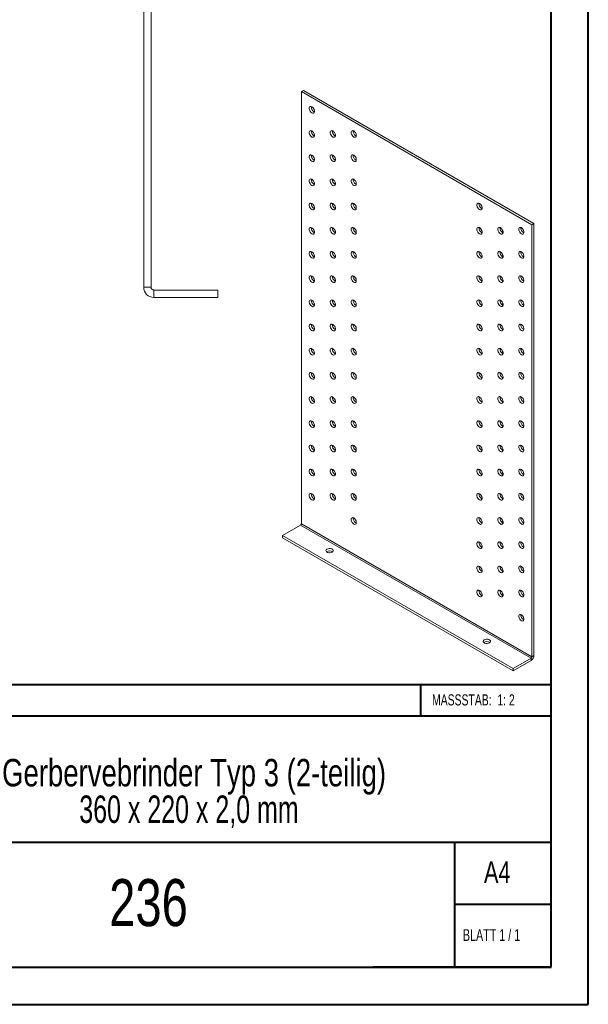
# Model space of a CAD drawing. Header units: millimetres. Extents: x 0 to 210, y 0 to 297.
# Tile 2 of 3: x 133 to 210, y 0 to 133. Entities that reach past the tile are written whole.
import ezdxf

# ---------------------------------------------------------------- set-up
doc = ezdxf.new("R2010")
doc.units = ezdxf.units.MM
doc.styles.add('SLDTEXTSTYLE0', font='TXT', dxfattribs={"width": 0.75})
doc.styles.add('SLDTEXTSTYLE1', font='TXT', dxfattribs={"width": 0.681818})
doc.styles.add('SLDTEXTSTYLE2', font='TXT', dxfattribs={"width": 0.7})
doc.styles.add('SLDTEXTSTYLE4', font='TXT', dxfattribs={"width": 0.680556})

# ---------------------------------------------------------------- blocks, each defined once
blk = doc.blocks.new('SW_NOTE_1')
at = {"color": 0, "linetype": 'Continuous', "lineweight": 0, "char_height": 3.7042, "attachment_point": 2}
for s, insert, style in [('Gerbervebrinder Typ 3 (2-teilig)', (36.75, 4.77), 'SLDTEXTSTYLE0'), ('360 x 220 x 2,0 mm', (36.06, -0.16), 'SLDTEXTSTYLE4')]:
    blk.add_mtext(s, dxfattribs=dict(at, insert=insert, style=style))

msp = doc.modelspace()

# ---------------------------------------------------------------- linework, layer by layer
at = {"color": 7, "linetype": 'Continuous', "lineweight": 40}
for p, q in [((210.08, 0.21), (210.08, 297.21)), ((205.08, 5.21), (205.08, 292.21)), ((205.08, 43.37), (10.11, 43.37)), ((187.47, 39.12), (187.47, 43.37)), ((205.08, 39.12), (108.91, 39.12)), ((108.91, 22.12), (205.08, 22.12)), ((192.08, 5.21), (192.08, 22.21)), ((205.08, 13.71), (192.08, 13.71)), ((10.08, 5.21), (205.08, 5.21)), ((205.08, 5.21), (180.99, 5.21)), ((0.08, 0.21), (210.08, 0.21))]:
    msp.add_line(p, q, dxfattribs=at)
at = {"color": 7, "linetype": 'Continuous', "lineweight": 15}
for p, q in [((150.07, 275.66), (150.07, 97.03)), ((151.07, 275.66), (151.07, 97.03)), ((171.63, 123.61), (171.35, 123.45)), ((171.35, 123.45), (171.35, 65.1)), ((171.35, 123.45), (202.46, 105.48)), ((171.63, 123.61), (202.74, 105.65)), ((173.05, 120.75), (173.11, 120.72)), ((173.05, 117.49), (173.11, 117.45)), ((175.87, 117.49), (175.94, 117.45)), ((178.7, 117.49), (178.77, 117.46)), ((173.05, 114.22), (173.11, 114.19)), ((175.87, 114.22), (175.94, 114.19)), ((178.7, 114.22), (178.77, 114.19)), ((173.05, 110.95), (173.11, 110.92)), ((175.87, 110.95), (175.94, 110.92)), ((178.7, 110.95), (178.77, 110.92)), ((173.05, 107.69), (173.11, 107.66)), ((175.87, 107.69), (175.94, 107.66)), ((178.7, 107.69), (178.77, 107.66)), ((195.67, 107.69), (195.74, 107.66)), ((202.74, 105.65), (202.46, 105.48)), ((202.46, 47.14), (202.46, 105.48)), ((202.74, 47.3), (202.74, 105.65)), ((173.05, 104.42), (173.11, 104.39)), ((175.87, 104.42), (175.94, 104.39)), ((178.7, 104.42), (178.77, 104.39)), ((195.67, 104.42), (195.74, 104.39)), ((198.5, 104.42), (198.57, 104.39)), ((201.33, 104.42), (201.39, 104.39)), ((173.05, 101.15), (173.11, 101.12)), ((175.87, 101.15), (175.94, 101.12)), ((178.7, 101.15), (178.77, 101.12)), ((195.67, 101.16), (195.74, 101.13)), ((198.5, 101.16), (198.57, 101.13)), ((201.33, 101.16), (201.39, 101.13)), ((173.05, 97.89), (173.11, 97.86)), ((175.87, 97.89), (175.94, 97.86)), ((178.7, 97.89), (178.77, 97.86)), ((195.67, 97.89), (195.74, 97.86)), ((198.5, 97.89), (198.57, 97.86)), ((201.33, 97.89), (201.39, 97.86)), ((151.07, 97.03), (150.07, 97.03)), ((151.44, 96.66), (151.44, 95.66)), ((151.44, 96.66), (160.07, 96.66)), ((160.07, 95.66), (160.07, 96.66)), ((151.44, 95.66), (160.07, 95.66)), ((173.05, 94.62), (173.11, 94.59)), ((175.87, 94.62), (175.94, 94.59)), ((178.7, 94.62), (178.77, 94.59)), ((195.67, 94.62), (195.74, 94.59)), ((198.5, 94.62), (198.57, 94.59)), ((201.33, 94.62), (201.39, 94.59)), ((173.05, 91.36), (173.11, 91.33)), ((175.87, 91.36), (175.94, 91.33)), ((178.7, 91.36), (178.77, 91.33)), ((195.67, 91.36), (195.74, 91.33)), ((198.5, 91.36), (198.57, 91.33)), ((201.33, 91.36), (201.39, 91.33)), ((173.05, 88.09), (173.11, 88.06)), ((175.87, 88.09), (175.94, 88.06)), ((178.7, 88.09), (178.77, 88.06)), ((195.67, 88.09), (195.74, 88.06)), ((198.5, 88.09), (198.57, 88.06)), ((201.33, 88.09), (201.39, 88.06)), ((173.05, 84.82), (173.11, 84.79)), ((175.87, 84.82), (175.94, 84.79)), ((178.7, 84.82), (178.77, 84.79)), ((195.67, 84.83), (195.74, 84.8)), ((198.5, 84.83), (198.57, 84.8)), ((201.33, 84.83), (201.39, 84.8)), ((173.05, 81.56), (173.11, 81.53)), ((175.87, 81.56), (175.94, 81.53)), ((178.7, 81.56), (178.77, 81.53)), ((195.67, 81.56), (195.74, 81.53)), ((198.5, 81.56), (198.57, 81.53)), ((201.33, 81.56), (201.39, 81.53)), ((173.05, 78.29), (173.11, 78.26)), ((175.87, 78.29), (175.94, 78.26)), ((178.7, 78.29), (178.77, 78.26)), ((195.67, 78.29), (195.74, 78.26)), ((198.5, 78.29), (198.57, 78.26)), ((201.33, 78.29), (201.39, 78.26)), ((173.05, 75.02), (173.11, 74.99)), ((175.87, 75.03), (175.94, 74.99)), ((178.7, 75.03), (178.77, 75)), ((195.67, 75.03), (195.74, 75)), ((198.5, 75.03), (198.57, 75)), ((201.33, 75.03), (201.39, 75)), ((173.05, 71.76), (173.11, 71.73)), ((175.87, 71.76), (175.94, 71.73)), ((178.7, 71.76), (178.77, 71.73)), ((195.67, 71.76), (195.74, 71.73)), ((198.5, 71.76), (198.57, 71.73)), ((201.33, 71.76), (201.39, 71.73)), ((173.05, 68.49), (173.11, 68.46)), ((175.87, 68.49), (175.94, 68.46)), ((178.7, 68.49), (178.77, 68.46)), ((195.67, 68.49), (195.74, 68.46)), ((198.5, 68.5), (198.57, 68.46)), ((201.33, 68.5), (201.39, 68.46)), ((178.7, 65.23), (178.77, 65.2)), ((195.67, 65.23), (195.74, 65.2)), ((198.5, 65.23), (198.57, 65.2)), ((201.33, 65.23), (201.39, 65.2)), ((171.24, 64.92), (168.8, 63.51)), ((171.24, 64.92), (202.36, 46.96)), ((171.35, 65.1), (202.46, 47.14)), ((168.8, 63.19), (168.8, 63.51)), ((168.8, 63.51), (199.92, 45.55)), ((168.8, 63.19), (199.92, 45.22)), ((195.67, 61.96), (195.74, 61.93)), ((198.5, 61.96), (198.57, 61.93)), ((201.33, 61.96), (201.39, 61.93)), ((195.67, 58.7), (195.74, 58.67)), ((198.5, 58.7), (198.57, 58.67)), ((201.33, 58.7), (201.39, 58.67)), ((195.67, 55.43), (195.74, 55.4)), ((198.5, 55.43), (198.57, 55.4)), ((201.33, 55.43), (201.39, 55.4)), ((201.33, 52.16), (201.39, 52.13)), ((199.92, 45.55), (202.36, 46.96)), ((199.92, 45.22), (202.36, 46.63)), ((202.36, 46.63), (202.36, 46.96)), ((202.74, 47.3), (202.46, 47.14)), ((199.92, 45.22), (199.92, 45.55))]:
    msp.add_line(p, q, dxfattribs=at)
at = {"color": 7, "linetype": 'Continuous', "lineweight": 15, "flags": 128}
for points in [[(172.76, 120.59), (172.88, 120.54), (172.99, 120.55), (173.07, 120.62), (173.11, 120.72), (173.11, 120.87), (173.07, 121.02), (172.99, 121.18), (172.88, 121.31), (172.76, 121.4), (172.64, 121.45), (172.54, 121.44), (172.46, 121.38), (172.41, 121.27), (172.41, 121.13), (172.46, 120.97), (172.54, 120.81), (172.64, 120.68), (172.76, 120.59)], [(172.76, 117.32), (172.88, 117.28), (172.99, 117.29), (173.07, 117.35), (173.11, 117.46), (173.11, 117.6), (173.07, 117.76), (172.99, 117.91), (172.88, 118.04), (172.76, 118.14), (172.64, 118.18), (172.54, 118.17), (172.46, 118.11), (172.41, 118), (172.41, 117.86), (172.46, 117.7), (172.54, 117.55), (172.64, 117.42), (172.76, 117.32)], [(175.59, 117.32), (175.71, 117.28), (175.82, 117.29), (175.9, 117.35), (175.94, 117.46), (175.94, 117.6), (175.9, 117.76), (175.82, 117.91), (175.71, 118.04), (175.59, 118.14), (175.47, 118.18), (175.36, 118.17), (175.29, 118.11), (175.24, 118), (175.24, 117.86), (175.29, 117.7), (175.36, 117.55), (175.47, 117.42), (175.59, 117.32)], [(178.42, 117.32), (178.54, 117.28), (178.65, 117.29), (178.73, 117.35), (178.77, 117.46), (178.77, 117.6), (178.73, 117.76), (178.65, 117.91), (178.54, 118.04), (178.42, 118.14), (178.3, 118.18), (178.19, 118.17), (178.11, 118.11), (178.07, 118), (178.07, 117.86), (178.11, 117.7), (178.19, 117.55), (178.3, 117.42), (178.42, 117.32)], [(172.76, 114.06), (172.88, 114.01), (172.99, 114.02), (173.07, 114.08), (173.11, 114.19), (173.11, 114.33), (173.07, 114.49), (172.99, 114.65), (172.88, 114.78), (172.76, 114.87), (172.64, 114.92), (172.54, 114.91), (172.46, 114.84), (172.41, 114.74), (172.41, 114.59), (172.46, 114.44), (172.54, 114.28), (172.64, 114.15), (172.76, 114.06)], [(175.59, 114.06), (175.71, 114.01), (175.82, 114.02), (175.9, 114.08), (175.94, 114.19), (175.94, 114.33), (175.9, 114.49), (175.82, 114.65), (175.71, 114.78), (175.59, 114.87), (175.47, 114.92), (175.36, 114.91), (175.29, 114.85), (175.24, 114.74), (175.24, 114.59), (175.29, 114.44), (175.36, 114.28), (175.47, 114.15), (175.59, 114.06)], [(178.42, 114.06), (178.54, 114.01), (178.65, 114.02), (178.73, 114.08), (178.77, 114.19), (178.77, 114.33), (178.73, 114.49), (178.65, 114.65), (178.54, 114.78), (178.42, 114.87), (178.3, 114.92), (178.19, 114.91), (178.11, 114.85), (178.07, 114.74), (178.07, 114.59), (178.11, 114.44), (178.19, 114.28), (178.3, 114.15), (178.42, 114.06)], [(172.76, 110.79), (172.88, 110.74), (172.99, 110.75), (173.07, 110.82), (173.11, 110.93), (173.11, 111.07), (173.07, 111.23), (172.99, 111.38), (172.88, 111.51), (172.76, 111.61), (172.64, 111.65), (172.54, 111.64), (172.46, 111.58), (172.41, 111.47), (172.41, 111.33), (172.46, 111.17), (172.54, 111.02), (172.64, 110.88), (172.76, 110.79)], [(175.59, 110.79), (175.71, 110.74), (175.82, 110.75), (175.9, 110.82), (175.94, 110.93), (175.94, 111.07), (175.9, 111.23), (175.82, 111.38), (175.71, 111.51), (175.59, 111.61), (175.47, 111.65), (175.36, 111.64), (175.29, 111.58), (175.24, 111.47), (175.24, 111.33), (175.29, 111.17), (175.36, 111.02), (175.47, 110.88), (175.59, 110.79)], [(178.42, 110.79), (178.54, 110.74), (178.65, 110.75), (178.73, 110.82), (178.77, 110.93), (178.77, 111.07), (178.73, 111.23), (178.65, 111.38), (178.54, 111.51), (178.42, 111.61), (178.3, 111.65), (178.19, 111.64), (178.11, 111.58), (178.07, 111.47), (178.07, 111.33), (178.11, 111.17), (178.19, 111.02), (178.3, 110.88), (178.42, 110.79)], [(172.76, 107.52), (172.88, 107.48), (172.99, 107.49), (173.07, 107.55), (173.11, 107.66), (173.11, 107.8), (173.07, 107.96), (172.99, 108.11), (172.88, 108.25), (172.76, 108.34), (172.64, 108.39), (172.54, 108.38), (172.46, 108.31), (172.41, 108.2), (172.41, 108.06), (172.46, 107.9), (172.54, 107.75), (172.64, 107.62), (172.76, 107.52)], [(175.59, 107.52), (175.71, 107.48), (175.82, 107.49), (175.9, 107.55), (175.94, 107.66), (175.94, 107.8), (175.9, 107.96), (175.82, 108.11), (175.71, 108.25), (175.59, 108.34), (175.47, 108.39), (175.36, 108.38), (175.29, 108.31), (175.24, 108.2), (175.24, 108.06), (175.29, 107.9), (175.36, 107.75), (175.47, 107.62), (175.59, 107.52)], [(178.42, 107.52), (178.54, 107.48), (178.65, 107.49), (178.73, 107.55), (178.77, 107.66), (178.77, 107.8), (178.73, 107.96), (178.65, 108.11), (178.54, 108.25), (178.42, 108.34), (178.3, 108.39), (178.19, 108.38), (178.11, 108.31), (178.07, 108.2), (178.07, 108.06), (178.11, 107.9), (178.19, 107.75), (178.3, 107.62), (178.42, 107.52)], [(195.39, 107.53), (195.51, 107.48), (195.62, 107.49), (195.7, 107.55), (195.74, 107.66), (195.74, 107.8), (195.7, 107.96), (195.62, 108.12), (195.51, 108.25), (195.39, 108.34), (195.27, 108.39), (195.16, 108.38), (195.08, 108.31), (195.04, 108.21), (195.04, 108.06), (195.08, 107.91), (195.16, 107.75), (195.27, 107.62), (195.39, 107.53)], [(172.76, 104.26), (172.88, 104.21), (172.99, 104.22), (173.07, 104.28), (173.11, 104.39), (173.11, 104.54), (173.07, 104.69), (172.99, 104.85), (172.88, 104.98), (172.76, 105.07), (172.64, 105.12), (172.54, 105.11), (172.46, 105.05), (172.41, 104.94), (172.41, 104.8), (172.46, 104.64), (172.54, 104.48), (172.64, 104.35), (172.76, 104.26)], [(175.59, 104.26), (175.71, 104.21), (175.82, 104.22), (175.9, 104.28), (175.94, 104.39), (175.94, 104.54), (175.9, 104.69), (175.82, 104.85), (175.71, 104.98), (175.59, 105.07), (175.47, 105.12), (175.36, 105.11), (175.29, 105.05), (175.24, 104.94), (175.24, 104.8), (175.29, 104.64), (175.36, 104.48), (175.47, 104.35), (175.59, 104.26)], [(178.42, 104.26), (178.54, 104.21), (178.65, 104.22), (178.73, 104.29), (178.77, 104.39), (178.77, 104.54), (178.73, 104.69), (178.65, 104.85), (178.54, 104.98), (178.42, 105.07), (178.3, 105.12), (178.19, 105.11), (178.11, 105.05), (178.07, 104.94), (178.07, 104.8), (178.11, 104.64), (178.19, 104.48), (178.3, 104.35), (178.42, 104.26)], [(195.39, 104.26), (195.51, 104.21), (195.62, 104.22), (195.7, 104.29), (195.74, 104.4), (195.74, 104.54), (195.7, 104.69), (195.62, 104.85), (195.51, 104.98), (195.39, 105.08), (195.27, 105.12), (195.16, 105.11), (195.08, 105.05), (195.04, 104.94), (195.04, 104.8), (195.08, 104.64), (195.16, 104.49), (195.27, 104.35), (195.39, 104.26)], [(198.22, 104.26), (198.34, 104.21), (198.45, 104.22), (198.52, 104.29), (198.57, 104.4), (198.57, 104.54), (198.52, 104.7), (198.45, 104.85), (198.34, 104.98), (198.22, 105.08), (198.1, 105.12), (197.99, 105.11), (197.91, 105.05), (197.87, 104.94), (197.87, 104.8), (197.91, 104.64), (197.99, 104.49), (198.1, 104.35), (198.22, 104.26)], [(201.05, 104.26), (201.17, 104.21), (201.27, 104.22), (201.35, 104.29), (201.4, 104.4), (201.4, 104.54), (201.35, 104.7), (201.27, 104.85), (201.17, 104.98), (201.05, 105.08), (200.93, 105.12), (200.82, 105.11), (200.74, 105.05), (200.7, 104.94), (200.7, 104.8), (200.74, 104.64), (200.82, 104.49), (200.93, 104.35), (201.05, 104.26)], [(172.76, 100.99), (172.88, 100.95), (172.99, 100.96), (173.07, 101.02), (173.11, 101.13), (173.11, 101.27), (173.07, 101.43), (172.99, 101.58), (172.88, 101.71), (172.76, 101.81), (172.64, 101.85), (172.54, 101.84), (172.46, 101.78), (172.41, 101.67), (172.41, 101.53), (172.46, 101.37), (172.54, 101.22), (172.64, 101.09), (172.76, 100.99)], [(175.59, 100.99), (175.71, 100.95), (175.82, 100.96), (175.9, 101.02), (175.94, 101.13), (175.94, 101.27), (175.9, 101.43), (175.82, 101.58), (175.71, 101.71), (175.59, 101.81), (175.47, 101.85), (175.36, 101.84), (175.29, 101.78), (175.24, 101.67), (175.24, 101.53), (175.29, 101.37), (175.36, 101.22), (175.47, 101.09), (175.59, 100.99)], [(178.42, 100.99), (178.54, 100.95), (178.65, 100.96), (178.73, 101.02), (178.77, 101.13), (178.77, 101.27), (178.73, 101.43), (178.65, 101.58), (178.54, 101.71), (178.42, 101.81), (178.3, 101.85), (178.19, 101.84), (178.11, 101.78), (178.07, 101.67), (178.07, 101.53), (178.11, 101.37), (178.19, 101.22), (178.3, 101.09), (178.42, 100.99)], [(195.39, 100.99), (195.51, 100.95), (195.62, 100.96), (195.7, 101.02), (195.74, 101.13), (195.74, 101.27), (195.7, 101.43), (195.62, 101.58), (195.51, 101.72), (195.39, 101.81), (195.27, 101.85), (195.16, 101.85), (195.08, 101.78), (195.04, 101.67), (195.04, 101.53), (195.08, 101.37), (195.16, 101.22), (195.27, 101.09), (195.39, 100.99)], [(198.22, 100.99), (198.34, 100.95), (198.45, 100.96), (198.52, 101.02), (198.57, 101.13), (198.57, 101.27), (198.52, 101.43), (198.45, 101.58), (198.34, 101.72), (198.22, 101.81), (198.1, 101.86), (197.99, 101.85), (197.91, 101.78), (197.87, 101.67), (197.87, 101.53), (197.91, 101.37), (197.99, 101.22), (198.1, 101.09), (198.22, 100.99)], [(201.05, 100.99), (201.17, 100.95), (201.27, 100.96), (201.35, 101.02), (201.4, 101.13), (201.4, 101.27), (201.35, 101.43), (201.27, 101.58), (201.17, 101.72), (201.05, 101.81), (200.93, 101.86), (200.82, 101.85), (200.74, 101.78), (200.7, 101.67), (200.7, 101.53), (200.74, 101.37), (200.82, 101.22), (200.93, 101.09), (201.05, 100.99)], [(172.76, 97.72), (172.88, 97.68), (172.99, 97.69), (173.07, 97.75), (173.11, 97.86), (173.11, 98), (173.07, 98.16), (172.99, 98.31), (172.88, 98.45), (172.76, 98.54), (172.64, 98.59), (172.54, 98.58), (172.46, 98.51), (172.41, 98.41), (172.41, 98.26), (172.46, 98.11), (172.54, 97.95), (172.64, 97.82), (172.76, 97.72)], [(175.59, 97.73), (175.71, 97.68), (175.82, 97.69), (175.9, 97.75), (175.94, 97.86), (175.94, 98), (175.9, 98.16), (175.82, 98.31), (175.71, 98.45), (175.59, 98.54), (175.47, 98.59), (175.36, 98.58), (175.29, 98.51), (175.24, 98.41), (175.24, 98.26), (175.29, 98.11), (175.36, 97.95), (175.47, 97.82), (175.59, 97.73)], [(178.42, 97.73), (178.54, 97.68), (178.65, 97.69), (178.73, 97.75), (178.77, 97.86), (178.77, 98), (178.73, 98.16), (178.65, 98.32), (178.54, 98.45), (178.42, 98.54), (178.3, 98.59), (178.19, 98.58), (178.11, 98.51), (178.07, 98.41), (178.07, 98.26), (178.11, 98.11), (178.19, 97.95), (178.3, 97.82), (178.42, 97.73)], [(195.39, 97.73), (195.51, 97.68), (195.62, 97.69), (195.7, 97.75), (195.74, 97.86), (195.74, 98.01), (195.7, 98.16), (195.62, 98.32), (195.51, 98.45), (195.39, 98.54), (195.27, 98.59), (195.16, 98.58), (195.08, 98.52), (195.04, 98.41), (195.04, 98.27), (195.08, 98.11), (195.16, 97.95), (195.27, 97.82), (195.39, 97.73)], [(198.22, 97.73), (198.34, 97.68), (198.45, 97.69), (198.52, 97.75), (198.57, 97.86), (198.57, 98.01), (198.52, 98.16), (198.45, 98.32), (198.34, 98.45), (198.22, 98.54), (198.1, 98.59), (197.99, 98.58), (197.91, 98.52), (197.87, 98.41), (197.87, 98.27), (197.91, 98.11), (197.99, 97.95), (198.1, 97.82), (198.22, 97.73)], [(201.05, 97.73), (201.17, 97.68), (201.27, 97.69), (201.35, 97.75), (201.4, 97.86), (201.4, 98.01), (201.35, 98.16), (201.27, 98.32), (201.17, 98.45), (201.05, 98.54), (200.93, 98.59), (200.82, 98.58), (200.74, 98.52), (200.7, 98.41), (200.7, 98.27), (200.74, 98.11), (200.82, 97.95), (200.93, 97.82), (201.05, 97.73)], [(172.76, 94.46), (172.88, 94.41), (172.99, 94.42), (173.07, 94.49), (173.11, 94.6), (173.11, 94.74), (173.07, 94.89), (172.99, 95.05), (172.88, 95.18), (172.76, 95.28), (172.64, 95.32), (172.54, 95.31), (172.46, 95.25), (172.41, 95.14), (172.41, 95), (172.46, 94.84), (172.54, 94.69), (172.64, 94.55), (172.76, 94.46)], [(175.59, 94.46), (175.71, 94.41), (175.82, 94.42), (175.9, 94.49), (175.94, 94.6), (175.94, 94.74), (175.9, 94.89), (175.82, 95.05), (175.71, 95.18), (175.59, 95.28), (175.47, 95.32), (175.36, 95.31), (175.29, 95.25), (175.24, 95.14), (175.24, 95), (175.29, 94.84), (175.36, 94.69), (175.47, 94.55), (175.59, 94.46)], [(178.42, 94.46), (178.54, 94.41), (178.65, 94.42), (178.73, 94.49), (178.77, 94.6), (178.77, 94.74), (178.73, 94.89), (178.65, 95.05), (178.54, 95.18), (178.42, 95.28), (178.3, 95.32), (178.19, 95.31), (178.11, 95.25), (178.07, 95.14), (178.07, 95), (178.11, 94.84), (178.19, 94.69), (178.3, 94.55), (178.42, 94.46)], [(195.39, 94.46), (195.51, 94.42), (195.62, 94.43), (195.7, 94.49), (195.74, 94.6), (195.74, 94.74), (195.7, 94.9), (195.62, 95.05), (195.51, 95.18), (195.39, 95.28), (195.27, 95.32), (195.16, 95.31), (195.08, 95.25), (195.04, 95.14), (195.04, 95), (195.08, 94.84), (195.16, 94.69), (195.27, 94.56), (195.39, 94.46)], [(198.22, 94.46), (198.34, 94.42), (198.45, 94.43), (198.52, 94.49), (198.57, 94.6), (198.57, 94.74), (198.52, 94.9), (198.45, 95.05), (198.34, 95.18), (198.22, 95.28), (198.1, 95.32), (197.99, 95.31), (197.91, 95.25), (197.87, 95.14), (197.87, 95), (197.91, 94.84), (197.99, 94.69), (198.1, 94.56), (198.22, 94.46)], [(201.05, 94.46), (201.17, 94.42), (201.27, 94.43), (201.35, 94.49), (201.4, 94.6), (201.4, 94.74), (201.35, 94.9), (201.27, 95.05), (201.17, 95.18), (201.05, 95.28), (200.93, 95.32), (200.82, 95.31), (200.74, 95.25), (200.7, 95.14), (200.7, 95), (200.74, 94.84), (200.82, 94.69), (200.93, 94.56), (201.05, 94.46)], [(172.76, 91.19), (172.88, 91.15), (172.99, 91.16), (173.07, 91.22), (173.11, 91.33), (173.11, 91.47), (173.07, 91.63), (172.99, 91.78), (172.88, 91.91), (172.76, 92.01), (172.64, 92.05), (172.54, 92.04), (172.46, 91.98), (172.41, 91.87), (172.41, 91.73), (172.46, 91.57), (172.54, 91.42), (172.64, 91.29), (172.76, 91.19)], [(175.59, 91.19), (175.71, 91.15), (175.82, 91.16), (175.9, 91.22), (175.94, 91.33), (175.94, 91.47), (175.9, 91.63), (175.82, 91.78), (175.71, 91.91), (175.59, 92.01), (175.47, 92.05), (175.36, 92.04), (175.29, 91.98), (175.24, 91.87), (175.24, 91.73), (175.29, 91.57), (175.36, 91.42), (175.47, 91.29), (175.59, 91.19)], [(178.42, 91.19), (178.54, 91.15), (178.65, 91.16), (178.73, 91.22), (178.77, 91.33), (178.77, 91.47), (178.73, 91.63), (178.65, 91.78), (178.54, 91.92), (178.42, 92.01), (178.3, 92.05), (178.19, 92.05), (178.11, 91.98), (178.07, 91.87), (178.07, 91.73), (178.11, 91.57), (178.19, 91.42), (178.3, 91.29), (178.42, 91.19)], [(195.39, 91.19), (195.51, 91.15), (195.62, 91.16), (195.7, 91.22), (195.74, 91.33), (195.74, 91.47), (195.7, 91.63), (195.62, 91.78), (195.51, 91.92), (195.39, 92.01), (195.27, 92.06), (195.16, 92.05), (195.08, 91.98), (195.04, 91.87), (195.04, 91.73), (195.08, 91.58), (195.16, 91.42), (195.27, 91.29), (195.39, 91.19)], [(198.22, 91.19), (198.34, 91.15), (198.45, 91.16), (198.52, 91.22), (198.57, 91.33), (198.57, 91.47), (198.52, 91.63), (198.45, 91.78), (198.34, 91.92), (198.22, 92.01), (198.1, 92.06), (197.99, 92.05), (197.91, 91.98), (197.87, 91.88), (197.87, 91.73), (197.91, 91.58), (197.99, 91.42), (198.1, 91.29), (198.22, 91.19)], [(201.05, 91.2), (201.17, 91.15), (201.27, 91.16), (201.35, 91.22), (201.4, 91.33), (201.4, 91.47), (201.35, 91.63), (201.27, 91.78), (201.17, 91.92), (201.05, 92.01), (200.93, 92.06), (200.82, 92.05), (200.74, 91.98), (200.7, 91.88), (200.7, 91.73), (200.74, 91.58), (200.82, 91.42), (200.93, 91.29), (201.05, 91.2)], [(172.76, 87.93), (172.88, 87.88), (172.99, 87.89), (173.07, 87.95), (173.11, 88.06), (173.11, 88.2), (173.07, 88.36), (172.99, 88.52), (172.88, 88.65), (172.76, 88.74), (172.64, 88.79), (172.54, 88.78), (172.46, 88.72), (172.41, 88.61), (172.41, 88.46), (172.46, 88.31), (172.54, 88.15), (172.64, 88.02), (172.76, 87.93)], [(175.59, 87.93), (175.71, 87.88), (175.82, 87.89), (175.9, 87.95), (175.94, 88.06), (175.94, 88.2), (175.9, 88.36), (175.82, 88.52), (175.71, 88.65), (175.59, 88.74), (175.47, 88.79), (175.36, 88.78), (175.29, 88.72), (175.24, 88.61), (175.24, 88.46), (175.29, 88.31), (175.36, 88.15), (175.47, 88.02), (175.59, 87.93)], [(178.42, 87.93), (178.54, 87.88), (178.65, 87.89), (178.73, 87.95), (178.77, 88.06), (178.77, 88.21), (178.73, 88.36), (178.65, 88.52), (178.54, 88.65), (178.42, 88.74), (178.3, 88.79), (178.19, 88.78), (178.11, 88.72), (178.07, 88.61), (178.07, 88.47), (178.11, 88.31), (178.19, 88.15), (178.3, 88.02), (178.42, 87.93)], [(195.39, 87.93), (195.51, 87.88), (195.62, 87.89), (195.7, 87.96), (195.74, 88.06), (195.74, 88.21), (195.7, 88.36), (195.62, 88.52), (195.51, 88.65), (195.39, 88.75), (195.27, 88.79), (195.16, 88.78), (195.08, 88.72), (195.04, 88.61), (195.04, 88.47), (195.08, 88.31), (195.16, 88.16), (195.27, 88.02), (195.39, 87.93)], [(198.22, 87.93), (198.34, 87.88), (198.45, 87.89), (198.52, 87.96), (198.57, 88.07), (198.57, 88.21), (198.52, 88.36), (198.45, 88.52), (198.34, 88.65), (198.22, 88.75), (198.1, 88.79), (197.99, 88.78), (197.91, 88.72), (197.87, 88.61), (197.87, 88.47), (197.91, 88.31), (197.99, 88.16), (198.1, 88.02), (198.22, 87.93)], [(201.05, 87.93), (201.17, 87.88), (201.27, 87.89), (201.35, 87.96), (201.4, 88.07), (201.4, 88.21), (201.35, 88.36), (201.27, 88.52), (201.17, 88.65), (201.05, 88.75), (200.93, 88.79), (200.82, 88.78), (200.74, 88.72), (200.7, 88.61), (200.7, 88.47), (200.74, 88.31), (200.82, 88.16), (200.93, 88.02), (201.05, 87.93)], [(172.76, 84.66), (172.88, 84.62), (172.99, 84.62), (173.07, 84.69), (173.11, 84.8), (173.11, 84.94), (173.07, 85.1), (172.99, 85.25), (172.88, 85.38), (172.76, 85.48), (172.64, 85.52), (172.54, 85.51), (172.46, 85.45), (172.41, 85.34), (172.41, 85.2), (172.46, 85.04), (172.54, 84.89), (172.64, 84.75), (172.76, 84.66)], [(175.59, 84.66), (175.71, 84.62), (175.82, 84.62), (175.9, 84.69), (175.94, 84.8), (175.94, 84.94), (175.9, 85.1), (175.82, 85.25), (175.71, 85.38), (175.59, 85.48), (175.47, 85.52), (175.36, 85.51), (175.29, 85.45), (175.24, 85.34), (175.24, 85.2), (175.29, 85.04), (175.36, 84.89), (175.47, 84.75), (175.59, 84.66)], [(178.42, 84.66), (178.54, 84.62), (178.65, 84.63), (178.73, 84.69), (178.77, 84.8), (178.77, 84.94), (178.73, 85.1), (178.65, 85.25), (178.54, 85.38), (178.42, 85.48), (178.3, 85.52), (178.19, 85.51), (178.11, 85.45), (178.07, 85.34), (178.07, 85.2), (178.11, 85.04), (178.19, 84.89), (178.3, 84.76), (178.42, 84.66)], [(195.39, 84.66), (195.51, 84.62), (195.62, 84.63), (195.7, 84.69), (195.74, 84.8), (195.74, 84.94), (195.7, 85.1), (195.62, 85.25), (195.51, 85.38), (195.39, 85.48), (195.27, 85.52), (195.16, 85.51), (195.08, 85.45), (195.04, 85.34), (195.04, 85.2), (195.08, 85.04), (195.16, 84.89), (195.27, 84.76), (195.39, 84.66)], [(198.22, 84.66), (198.34, 84.62), (198.45, 84.63), (198.52, 84.69), (198.57, 84.8), (198.57, 84.94), (198.52, 85.1), (198.45, 85.25), (198.34, 85.38), (198.22, 85.48), (198.1, 85.52), (197.99, 85.51), (197.91, 85.45), (197.87, 85.34), (197.87, 85.2), (197.91, 85.04), (197.99, 84.89), (198.1, 84.76), (198.22, 84.66)], [(201.05, 84.66), (201.17, 84.62), (201.27, 84.63), (201.35, 84.69), (201.4, 84.8), (201.4, 84.94), (201.35, 85.1), (201.27, 85.25), (201.17, 85.38), (201.05, 85.48), (200.93, 85.52), (200.82, 85.52), (200.74, 85.45), (200.7, 85.34), (200.7, 85.2), (200.74, 85.04), (200.82, 84.89), (200.93, 84.76), (201.05, 84.66)], [(172.76, 81.39), (172.88, 81.35), (172.99, 81.36), (173.07, 81.42), (173.11, 81.53), (173.11, 81.67), (173.07, 81.83), (172.99, 81.98), (172.88, 82.12), (172.76, 82.21), (172.64, 82.26), (172.54, 82.25), (172.46, 82.18), (172.41, 82.07), (172.41, 81.93), (172.46, 81.77), (172.54, 81.62), (172.64, 81.49), (172.76, 81.39)], [(175.59, 81.39), (175.71, 81.35), (175.82, 81.36), (175.9, 81.42), (175.94, 81.53), (175.94, 81.67), (175.9, 81.83), (175.82, 81.98), (175.71, 82.12), (175.59, 82.21), (175.47, 82.26), (175.36, 82.25), (175.29, 82.18), (175.24, 82.07), (175.24, 81.93), (175.29, 81.78), (175.36, 81.62), (175.47, 81.49), (175.59, 81.39)], [(178.42, 81.39), (178.54, 81.35), (178.65, 81.36), (178.73, 81.42), (178.77, 81.53), (178.77, 81.67), (178.73, 81.83), (178.65, 81.98), (178.54, 82.12), (178.42, 82.21), (178.3, 82.26), (178.19, 82.25), (178.11, 82.18), (178.07, 82.07), (178.07, 81.93), (178.11, 81.78), (178.19, 81.62), (178.3, 81.49), (178.42, 81.39)], [(195.39, 81.4), (195.51, 81.35), (195.62, 81.36), (195.7, 81.42), (195.74, 81.53), (195.74, 81.67), (195.7, 81.83), (195.62, 81.99), (195.51, 82.12), (195.39, 82.21), (195.27, 82.26), (195.16, 82.25), (195.08, 82.19), (195.04, 82.08), (195.04, 81.93), (195.08, 81.78), (195.16, 81.62), (195.27, 81.49), (195.39, 81.4)], [(198.22, 81.4), (198.34, 81.35), (198.45, 81.36), (198.52, 81.42), (198.57, 81.53), (198.57, 81.67), (198.52, 81.83), (198.45, 81.99), (198.34, 82.12), (198.22, 82.21), (198.1, 82.26), (197.99, 82.25), (197.91, 82.19), (197.87, 82.08), (197.87, 81.93), (197.91, 81.78), (197.99, 81.62), (198.1, 81.49), (198.22, 81.4)], [(201.05, 81.4), (201.17, 81.35), (201.27, 81.36), (201.35, 81.42), (201.4, 81.53), (201.4, 81.67), (201.35, 81.83), (201.27, 81.99), (201.17, 82.12), (201.05, 82.21), (200.93, 82.26), (200.82, 82.25), (200.74, 82.19), (200.7, 82.08), (200.7, 81.94), (200.74, 81.78), (200.82, 81.62), (200.93, 81.49), (201.05, 81.4)], [(172.76, 78.13), (172.88, 78.08), (172.99, 78.09), (173.07, 78.16), (173.11, 78.26), (173.11, 78.41), (173.07, 78.56), (172.99, 78.72), (172.88, 78.85), (172.76, 78.94), (172.64, 78.99), (172.54, 78.98), (172.46, 78.92), (172.41, 78.81), (172.41, 78.67), (172.46, 78.51), (172.54, 78.35), (172.64, 78.22), (172.76, 78.13)], [(175.59, 78.13), (175.71, 78.08), (175.82, 78.09), (175.9, 78.16), (175.94, 78.26), (175.94, 78.41), (175.9, 78.56), (175.82, 78.72), (175.71, 78.85), (175.59, 78.94), (175.47, 78.99), (175.36, 78.98), (175.29, 78.92), (175.24, 78.81), (175.24, 78.67), (175.29, 78.51), (175.36, 78.35), (175.47, 78.22), (175.59, 78.13)], [(178.42, 78.13), (178.54, 78.08), (178.65, 78.09), (178.73, 78.16), (178.77, 78.26), (178.77, 78.41), (178.73, 78.56), (178.65, 78.72), (178.54, 78.85), (178.42, 78.94), (178.3, 78.99), (178.19, 78.98), (178.11, 78.92), (178.07, 78.81), (178.07, 78.67), (178.11, 78.51), (178.19, 78.36), (178.3, 78.22), (178.42, 78.13)], [(195.39, 78.13), (195.51, 78.08), (195.62, 78.09), (195.7, 78.16), (195.74, 78.27), (195.74, 78.41), (195.7, 78.57), (195.62, 78.72), (195.51, 78.85), (195.39, 78.95), (195.27, 78.99), (195.16, 78.98), (195.08, 78.92), (195.04, 78.81), (195.04, 78.67), (195.08, 78.51), (195.16, 78.36), (195.27, 78.22), (195.39, 78.13)], [(198.22, 78.13), (198.34, 78.09), (198.45, 78.09), (198.52, 78.16), (198.57, 78.27), (198.57, 78.41), (198.52, 78.57), (198.45, 78.72), (198.34, 78.85), (198.22, 78.95), (198.1, 78.99), (197.99, 78.98), (197.91, 78.92), (197.87, 78.81), (197.87, 78.67), (197.91, 78.51), (197.99, 78.36), (198.1, 78.22), (198.22, 78.13)], [(201.05, 78.13), (201.17, 78.09), (201.27, 78.09), (201.35, 78.16), (201.4, 78.27), (201.4, 78.41), (201.35, 78.57), (201.27, 78.72), (201.17, 78.85), (201.05, 78.95), (200.93, 78.99), (200.82, 78.98), (200.74, 78.92), (200.7, 78.81), (200.7, 78.67), (200.74, 78.51), (200.82, 78.36), (200.93, 78.22), (201.05, 78.13)], [(172.76, 74.86), (172.88, 74.82), (172.99, 74.83), (173.07, 74.89), (173.11, 75), (173.11, 75.14), (173.07, 75.3), (172.99, 75.45), (172.88, 75.58), (172.76, 75.68), (172.64, 75.72), (172.54, 75.71), (172.46, 75.65), (172.41, 75.54), (172.41, 75.4), (172.46, 75.24), (172.54, 75.09), (172.64, 74.96), (172.76, 74.86)], [(175.59, 74.86), (175.71, 74.82), (175.82, 74.83), (175.9, 74.89), (175.94, 75), (175.94, 75.14), (175.9, 75.3), (175.82, 75.45), (175.71, 75.58), (175.59, 75.68), (175.47, 75.72), (175.36, 75.71), (175.29, 75.65), (175.24, 75.54), (175.24, 75.4), (175.29, 75.24), (175.36, 75.09), (175.47, 74.96), (175.59, 74.86)], [(178.42, 74.86), (178.54, 74.82), (178.65, 74.83), (178.73, 74.89), (178.77, 75), (178.77, 75.14), (178.73, 75.3), (178.65, 75.45), (178.54, 75.58), (178.42, 75.68), (178.3, 75.72), (178.19, 75.71), (178.11, 75.65), (178.07, 75.54), (178.07, 75.4), (178.11, 75.24), (178.19, 75.09), (178.3, 74.96), (178.42, 74.86)], [(195.39, 74.86), (195.51, 74.82), (195.62, 74.83), (195.7, 74.89), (195.74, 75), (195.74, 75.14), (195.7, 75.3), (195.62, 75.45), (195.51, 75.59), (195.39, 75.68), (195.27, 75.73), (195.16, 75.72), (195.08, 75.65), (195.04, 75.54), (195.04, 75.4), (195.08, 75.24), (195.16, 75.09), (195.27, 74.96), (195.39, 74.86)], [(198.22, 74.86), (198.34, 74.82), (198.45, 74.83), (198.52, 74.89), (198.57, 75), (198.57, 75.14), (198.52, 75.3), (198.45, 75.45), (198.34, 75.59), (198.22, 75.68), (198.1, 75.73), (197.99, 75.72), (197.91, 75.65), (197.87, 75.54), (197.87, 75.4), (197.91, 75.24), (197.99, 75.09), (198.1, 74.96), (198.22, 74.86)], [(201.05, 74.86), (201.17, 74.82), (201.27, 74.83), (201.35, 74.89), (201.4, 75), (201.4, 75.14), (201.35, 75.3), (201.27, 75.45), (201.17, 75.59), (201.05, 75.68), (200.93, 75.73), (200.82, 75.72), (200.74, 75.65), (200.7, 75.54), (200.7, 75.4), (200.74, 75.25), (200.82, 75.09), (200.93, 74.96), (201.05, 74.86)], [(172.76, 71.6), (172.88, 71.55), (172.99, 71.56), (173.07, 71.62), (173.11, 71.73), (173.11, 71.87), (173.07, 72.03), (172.99, 72.19), (172.88, 72.32), (172.76, 72.41), (172.64, 72.46), (172.54, 72.45), (172.46, 72.38), (172.41, 72.28), (172.41, 72.13), (172.46, 71.98), (172.54, 71.82), (172.64, 71.69), (172.76, 71.6)], [(175.59, 71.6), (175.71, 71.55), (175.82, 71.56), (175.9, 71.62), (175.94, 71.73), (175.94, 71.87), (175.9, 72.03), (175.82, 72.19), (175.71, 72.32), (175.59, 72.41), (175.47, 72.46), (175.36, 72.45), (175.29, 72.38), (175.24, 72.28), (175.24, 72.13), (175.29, 71.98), (175.36, 71.82), (175.47, 71.69), (175.59, 71.6)], [(178.42, 71.6), (178.54, 71.55), (178.65, 71.56), (178.73, 71.62), (178.77, 71.73), (178.77, 71.87), (178.73, 72.03), (178.65, 72.19), (178.54, 72.32), (178.42, 72.41), (178.3, 72.46), (178.19, 72.45), (178.11, 72.39), (178.07, 72.28), (178.07, 72.13), (178.11, 71.98), (178.19, 71.82), (178.3, 71.69), (178.42, 71.6)], [(195.39, 71.6), (195.51, 71.55), (195.62, 71.56), (195.7, 71.63), (195.74, 71.73), (195.74, 71.88), (195.7, 72.03), (195.62, 72.19), (195.51, 72.32), (195.39, 72.41), (195.27, 72.46), (195.16, 72.45), (195.08, 72.39), (195.04, 72.28), (195.04, 72.14), (195.08, 71.98), (195.16, 71.82), (195.27, 71.69), (195.39, 71.6)], [(198.22, 71.6), (198.34, 71.55), (198.45, 71.56), (198.52, 71.63), (198.57, 71.73), (198.57, 71.88), (198.52, 72.03), (198.45, 72.19), (198.34, 72.32), (198.22, 72.41), (198.1, 72.46), (197.99, 72.45), (197.91, 72.39), (197.87, 72.28), (197.87, 72.14), (197.91, 71.98), (197.99, 71.82), (198.1, 71.69), (198.22, 71.6)], [(201.05, 71.6), (201.17, 71.55), (201.27, 71.56), (201.35, 71.63), (201.4, 71.73), (201.4, 71.88), (201.35, 72.03), (201.27, 72.19), (201.17, 72.32), (201.05, 72.41), (200.93, 72.46), (200.82, 72.45), (200.74, 72.39), (200.7, 72.28), (200.7, 72.14), (200.74, 71.98), (200.82, 71.82), (200.93, 71.69), (201.05, 71.6)], [(172.76, 68.33), (172.88, 68.28), (172.99, 68.29), (173.07, 68.36), (173.11, 68.47), (173.11, 68.61), (173.07, 68.77), (172.99, 68.92), (172.88, 69.05), (172.76, 69.15), (172.64, 69.19), (172.54, 69.18), (172.46, 69.12), (172.41, 69.01), (172.41, 68.87), (172.46, 68.71), (172.54, 68.56), (172.64, 68.42), (172.76, 68.33)], [(175.59, 68.33), (175.71, 68.28), (175.82, 68.29), (175.9, 68.36), (175.94, 68.47), (175.94, 68.61), (175.9, 68.77), (175.82, 68.92), (175.71, 69.05), (175.59, 69.15), (175.47, 69.19), (175.36, 69.18), (175.29, 69.12), (175.24, 69.01), (175.24, 68.87), (175.29, 68.71), (175.36, 68.56), (175.47, 68.42), (175.59, 68.33)], [(178.42, 68.33), (178.54, 68.28), (178.65, 68.29), (178.73, 68.36), (178.77, 68.47), (178.77, 68.61), (178.73, 68.77), (178.65, 68.92), (178.54, 69.05), (178.42, 69.15), (178.3, 69.19), (178.19, 69.18), (178.11, 69.12), (178.07, 69.01), (178.07, 68.87), (178.11, 68.71), (178.19, 68.56), (178.3, 68.42), (178.42, 68.33)], [(195.39, 68.33), (195.51, 68.29), (195.62, 68.3), (195.7, 68.36), (195.74, 68.47), (195.74, 68.61), (195.7, 68.77), (195.62, 68.92), (195.51, 69.05), (195.39, 69.15), (195.27, 69.19), (195.16, 69.18), (195.08, 69.12), (195.04, 69.01), (195.04, 68.87), (195.08, 68.71), (195.16, 68.56), (195.27, 68.43), (195.39, 68.33)], [(198.22, 68.33), (198.34, 68.29), (198.45, 68.3), (198.52, 68.36), (198.57, 68.47), (198.57, 68.61), (198.52, 68.77), (198.45, 68.92), (198.34, 69.05), (198.22, 69.15), (198.1, 69.19), (197.99, 69.18), (197.91, 69.12), (197.87, 69.01), (197.87, 68.87), (197.91, 68.71), (197.99, 68.56), (198.1, 68.43), (198.22, 68.33)], [(201.05, 68.33), (201.17, 68.29), (201.27, 68.3), (201.35, 68.36), (201.4, 68.47), (201.4, 68.61), (201.35, 68.77), (201.27, 68.92), (201.17, 69.05), (201.05, 69.15), (200.93, 69.19), (200.82, 69.18), (200.74, 69.12), (200.7, 69.01), (200.7, 68.87), (200.74, 68.71), (200.82, 68.56), (200.93, 68.43), (201.05, 68.33)], [(178.42, 65.06), (178.54, 65.02), (178.65, 65.03), (178.73, 65.09), (178.77, 65.2), (178.77, 65.34), (178.73, 65.5), (178.65, 65.65), (178.54, 65.79), (178.42, 65.88), (178.3, 65.93), (178.19, 65.92), (178.11, 65.85), (178.07, 65.74), (178.07, 65.6), (178.11, 65.44), (178.19, 65.29), (178.3, 65.16), (178.42, 65.06)], [(195.39, 65.07), (195.51, 65.02), (195.62, 65.03), (195.7, 65.09), (195.74, 65.2), (195.74, 65.34), (195.7, 65.5), (195.62, 65.66), (195.51, 65.79), (195.39, 65.88), (195.27, 65.93), (195.16, 65.92), (195.08, 65.85), (195.04, 65.75), (195.04, 65.6), (195.08, 65.45), (195.16, 65.29), (195.27, 65.16), (195.39, 65.07)], [(198.22, 65.07), (198.34, 65.02), (198.45, 65.03), (198.52, 65.09), (198.57, 65.2), (198.57, 65.34), (198.52, 65.5), (198.45, 65.66), (198.34, 65.79), (198.22, 65.88), (198.1, 65.93), (197.99, 65.92), (197.91, 65.85), (197.87, 65.75), (197.87, 65.6), (197.91, 65.45), (197.99, 65.29), (198.1, 65.16), (198.22, 65.07)], [(201.05, 65.07), (201.17, 65.02), (201.27, 65.03), (201.35, 65.09), (201.4, 65.2), (201.4, 65.34), (201.35, 65.5), (201.27, 65.66), (201.17, 65.79), (201.05, 65.88), (200.93, 65.93), (200.82, 65.92), (200.74, 65.86), (200.7, 65.75), (200.7, 65.6), (200.74, 65.45), (200.82, 65.29), (200.93, 65.16), (201.05, 65.07)], [(195.39, 61.8), (195.51, 61.75), (195.62, 61.76), (195.7, 61.83), (195.74, 61.94), (195.74, 62.08), (195.7, 62.23), (195.62, 62.39), (195.51, 62.52), (195.39, 62.62), (195.27, 62.66), (195.16, 62.65), (195.08, 62.59), (195.04, 62.48), (195.04, 62.34), (195.08, 62.18), (195.16, 62.03), (195.27, 61.89), (195.39, 61.8)], [(198.22, 61.8), (198.34, 61.75), (198.45, 61.76), (198.52, 61.83), (198.57, 61.94), (198.57, 62.08), (198.52, 62.24), (198.45, 62.39), (198.34, 62.52), (198.22, 62.62), (198.1, 62.66), (197.99, 62.65), (197.91, 62.59), (197.87, 62.48), (197.87, 62.34), (197.91, 62.18), (197.99, 62.03), (198.1, 61.89), (198.22, 61.8)], [(201.05, 61.8), (201.17, 61.75), (201.27, 61.76), (201.35, 61.83), (201.4, 61.94), (201.4, 62.08), (201.35, 62.24), (201.27, 62.39), (201.17, 62.52), (201.05, 62.62), (200.93, 62.66), (200.82, 62.65), (200.74, 62.59), (200.7, 62.48), (200.7, 62.34), (200.74, 62.18), (200.82, 62.03), (200.93, 61.89), (201.05, 61.8)], [(174.81, 61.67), (174.71, 61.59), (174.67, 61.5), (174.68, 61.4), (174.76, 61.31), (174.88, 61.23), (175.04, 61.19), (175.21, 61.18), (175.38, 61.21), (175.52, 61.27), (175.62, 61.35), (175.66, 61.45), (175.65, 61.55), (175.58, 61.64), (175.45, 61.71), (175.3, 61.75), (175.12, 61.76), (174.96, 61.73), (174.81, 61.67)], [(195.39, 58.53), (195.51, 58.49), (195.62, 58.5), (195.7, 58.56), (195.74, 58.67), (195.74, 58.81), (195.7, 58.97), (195.62, 59.12), (195.51, 59.26), (195.39, 59.35), (195.27, 59.39), (195.16, 59.39), (195.08, 59.32), (195.04, 59.21), (195.04, 59.07), (195.08, 58.91), (195.16, 58.76), (195.27, 58.63), (195.39, 58.53)], [(198.22, 58.53), (198.34, 58.49), (198.45, 58.5), (198.52, 58.56), (198.57, 58.67), (198.57, 58.81), (198.52, 58.97), (198.45, 59.12), (198.34, 59.26), (198.22, 59.35), (198.1, 59.39), (197.99, 59.39), (197.91, 59.32), (197.87, 59.21), (197.87, 59.07), (197.91, 58.91), (197.99, 58.76), (198.1, 58.63), (198.22, 58.53)], [(201.05, 58.53), (201.17, 58.49), (201.27, 58.5), (201.35, 58.56), (201.4, 58.67), (201.4, 58.81), (201.35, 58.97), (201.27, 59.12), (201.17, 59.26), (201.05, 59.35), (200.93, 59.4), (200.82, 59.39), (200.74, 59.32), (200.7, 59.21), (200.7, 59.07), (200.74, 58.91), (200.82, 58.76), (200.93, 58.63), (201.05, 58.53)], [(195.39, 55.27), (195.51, 55.22), (195.62, 55.23), (195.7, 55.29), (195.74, 55.4), (195.74, 55.55), (195.7, 55.7), (195.62, 55.86), (195.51, 55.99), (195.39, 56.08), (195.27, 56.13), (195.16, 56.12), (195.08, 56.06), (195.04, 55.95), (195.04, 55.81), (195.08, 55.65), (195.16, 55.49), (195.27, 55.36), (195.39, 55.27)], [(198.22, 55.27), (198.34, 55.22), (198.45, 55.23), (198.52, 55.29), (198.57, 55.4), (198.57, 55.55), (198.52, 55.7), (198.45, 55.86), (198.34, 55.99), (198.22, 56.08), (198.1, 56.13), (197.99, 56.12), (197.91, 56.06), (197.87, 55.95), (197.87, 55.81), (197.91, 55.65), (197.99, 55.49), (198.1, 55.36), (198.22, 55.27)], [(201.05, 55.27), (201.17, 55.22), (201.27, 55.23), (201.35, 55.29), (201.4, 55.4), (201.4, 55.55), (201.35, 55.7), (201.27, 55.86), (201.17, 55.99), (201.05, 56.08), (200.93, 56.13), (200.82, 56.12), (200.74, 56.06), (200.7, 55.95), (200.7, 55.81), (200.74, 55.65), (200.82, 55.49), (200.93, 55.36), (201.05, 55.27)], [(201.05, 52), (201.17, 51.96), (201.27, 51.97), (201.35, 52.03), (201.4, 52.14), (201.4, 52.28), (201.35, 52.44), (201.27, 52.59), (201.17, 52.72), (201.05, 52.82), (200.93, 52.86), (200.82, 52.85), (200.74, 52.79), (200.7, 52.68), (200.7, 52.54), (200.74, 52.38), (200.82, 52.23), (200.93, 52.1), (201.05, 52)], [(196.03, 49.43), (195.93, 49.35), (195.88, 49.25), (195.9, 49.15), (195.97, 49.06), (196.09, 48.99), (196.25, 48.95), (196.42, 48.94), (196.59, 48.96), (196.73, 49.02), (196.83, 49.1), (196.88, 49.2), (196.86, 49.3), (196.79, 49.39), (196.67, 49.46), (196.51, 49.5), (196.34, 49.51), (196.17, 49.49), (196.03, 49.43)]]:
    msp.add_lwpolyline(points, dxfattribs=at)
at = {"color": 7, "linetype": 'Continuous', "lineweight": 15}
for centre, radius, start, end in [((173.4, 121.36), 0.709, 174.178, 239.7145), ((173.4, 118.1), 0.709, 174.178, 239.7145), ((176.23, 118.1), 0.709, 174.178, 239.7145), ((179.06, 118.1), 0.709, 174.178, 239.7145), ((173.4, 114.83), 0.709, 174.178, 239.7145), ((176.23, 114.83), 0.709, 174.178, 239.7145), ((179.06, 114.83), 0.709, 174.178, 239.7145), ((173.4, 111.56), 0.709, 174.178, 239.7145), ((176.23, 111.56), 0.709, 174.178, 239.7145), ((179.06, 111.57), 0.709, 174.178, 239.7145), ((173.4, 108.3), 0.709, 174.178, 239.7145), ((176.23, 108.3), 0.709, 174.178, 239.7145), ((179.06, 108.3), 0.709, 174.178, 239.7145), ((196.03, 108.3), 0.709, 174.178, 239.7145), ((173.4, 105.03), 0.709, 174.178, 239.7145), ((176.23, 105.03), 0.709, 174.178, 239.7145), ((179.06, 105.03), 0.709, 174.178, 239.7145), ((196.03, 105.03), 0.709, 174.178, 239.7145), ((198.86, 105.03), 0.709, 174.178, 239.7145), ((201.69, 105.03), 0.709, 174.178, 239.7145), ((173.4, 101.77), 0.709, 174.178, 239.7145), ((176.23, 101.77), 0.709, 174.178, 239.7145), ((179.06, 101.77), 0.709, 174.178, 239.7145), ((196.03, 101.77), 0.709, 174.178, 239.7145), ((198.86, 101.77), 0.709, 174.178, 239.7145), ((201.69, 101.77), 0.709, 174.178, 239.7145), ((173.4, 98.5), 0.709, 174.178, 239.7145), ((176.23, 98.5), 0.709, 174.178, 239.7145), ((179.06, 98.5), 0.709, 174.178, 239.7145), ((196.03, 98.5), 0.709, 174.178, 239.7145), ((198.86, 98.5), 0.709, 174.178, 239.7145), ((201.69, 98.5), 0.709, 174.178, 239.7145), ((151.44, 97.03), 1.37, 180, 270), ((151.44, 97.03), 0.368, 180, 270), ((173.4, 95.23), 0.709, 174.178, 239.7145), ((176.23, 95.23), 0.709, 174.178, 239.7145), ((179.06, 95.23), 0.709, 174.178, 239.7145), ((196.03, 95.24), 0.709, 174.178, 239.7145), ((198.86, 95.24), 0.709, 174.178, 239.7145), ((201.69, 95.24), 0.709, 174.178, 239.7145), ((173.4, 91.97), 0.709, 174.178, 239.7145), ((176.23, 91.97), 0.709, 174.178, 239.7145), ((179.06, 91.97), 0.709, 174.178, 239.7145), ((196.03, 91.97), 0.709, 174.178, 239.7145), ((198.86, 91.97), 0.709, 174.178, 239.7145), ((201.69, 91.97), 0.709, 174.178, 239.7145), ((173.4, 88.7), 0.709, 174.178, 239.7145), ((176.23, 88.7), 0.709, 174.178, 239.7145), ((179.06, 88.7), 0.709, 174.178, 239.7145), ((196.03, 88.7), 0.709, 174.178, 239.7145), ((198.86, 88.7), 0.709, 174.178, 239.7145), ((201.69, 88.7), 0.709, 174.178, 239.7145), ((173.4, 85.44), 0.709, 174.178, 239.7145), ((176.23, 85.44), 0.709, 174.178, 239.7145), ((179.06, 85.44), 0.709, 174.178, 239.7145), ((196.03, 85.44), 0.709, 174.178, 239.7145), ((198.86, 85.44), 0.709, 174.178, 239.7145), ((201.69, 85.44), 0.709, 174.178, 239.7145), ((173.4, 82.17), 0.709, 174.178, 239.7145), ((176.23, 82.17), 0.709, 174.178, 239.7145), ((179.06, 82.17), 0.709, 174.178, 239.7145), ((196.03, 82.17), 0.709, 174.178, 239.7145), ((198.86, 82.17), 0.709, 174.178, 239.7145), ((201.69, 82.17), 0.709, 174.178, 239.7145), ((173.4, 78.9), 0.709, 174.178, 239.7145), ((176.23, 78.9), 0.709, 174.178, 239.7145), ((179.06, 78.9), 0.709, 174.178, 239.7145), ((196.03, 78.91), 0.709, 174.178, 239.7145), ((198.86, 78.91), 0.709, 174.178, 239.7145), ((201.69, 78.91), 0.709, 174.178, 239.7145), ((173.4, 75.64), 0.709, 174.178, 239.7145), ((176.23, 75.64), 0.709, 174.178, 239.7145), ((179.06, 75.64), 0.709, 174.178, 239.7145), ((196.03, 75.64), 0.709, 174.178, 239.7145), ((198.86, 75.64), 0.709, 174.178, 239.7145), ((201.69, 75.64), 0.709, 174.178, 239.7145), ((173.4, 72.37), 0.709, 174.178, 239.7145), ((176.23, 72.37), 0.709, 174.178, 239.7145), ((179.06, 72.37), 0.709, 174.178, 239.7145), ((196.03, 72.37), 0.709, 174.178, 239.7145), ((198.86, 72.37), 0.709, 174.178, 239.7145), ((201.69, 72.37), 0.709, 174.178, 239.7145), ((173.4, 69.1), 0.709, 174.178, 239.7145), ((176.23, 69.1), 0.709, 174.178, 239.7145), ((179.06, 69.11), 0.709, 174.178, 239.7145), ((196.03, 69.11), 0.709, 174.178, 239.7145), ((198.86, 69.11), 0.709, 174.178, 239.7145), ((201.69, 69.11), 0.709, 174.178, 239.7145), ((179.06, 65.84), 0.709, 174.178, 239.7145), ((196.03, 65.84), 0.709, 174.178, 239.7145), ((198.86, 65.84), 0.709, 174.178, 239.7145), ((201.69, 65.84), 0.709, 174.178, 239.7145), ((171.12, 65.11), 0.226, 302.6055, 357.3945), ((196.03, 62.57), 0.709, 174.178, 239.7145), ((198.86, 62.57), 0.709, 174.178, 239.7145), ((201.69, 62.57), 0.709, 174.178, 239.7145), ((175.17, 60.75), 0.697, 53.7398, 126.2602), ((196.03, 59.31), 0.709, 174.178, 239.7145), ((198.86, 59.31), 0.709, 174.178, 239.7145), ((201.69, 59.31), 0.709, 174.178, 239.7145), ((196.03, 56.04), 0.709, 174.178, 239.7145), ((198.86, 56.04), 0.709, 174.178, 239.7145), ((201.69, 56.04), 0.709, 174.178, 239.7145), ((201.69, 52.78), 0.709, 174.178, 239.7145), ((196.38, 48.5), 0.697, 53.7398, 126.2602), ((201.9, 47.34), 0.841, 302.6055, 357.3945), ((202.24, 47.15), 0.226, 302.6055, 357.3945)]:
    msp.add_arc(centre, radius, start, end, dxfattribs=at)

# ---------------------------------------------------------------- block references
at = {"color": 7, "linetype": 'Continuous', "lineweight": 0}
msp.add_blockref('SW_NOTE_1', (120.12, 28.57), dxfattribs=at)

# ---------------------------------------------------------------- texts
for s, insert, char_height, attachment_point, style in [('MASSSTAB:  1: 2', (188.99, 42.07), 1.5, 1, 'SLDTEXTSTYLE2'), ('A4', (196, 19.52), 2.91, 1, 'SLDTEXTSTYLE0'), ('236', (150.72, 17.12), 6.35, 2, 'SLDTEXTSTYLE0'), ('BLATT 1 / 1', (193.16, 10.36), 1.5875, 1, 'SLDTEXTSTYLE1')]:
    msp.add_mtext(s, dxfattribs=dict(at, insert=insert, char_height=char_height, attachment_point=attachment_point, style=style))

doc.saveas('drawing.dxf')
